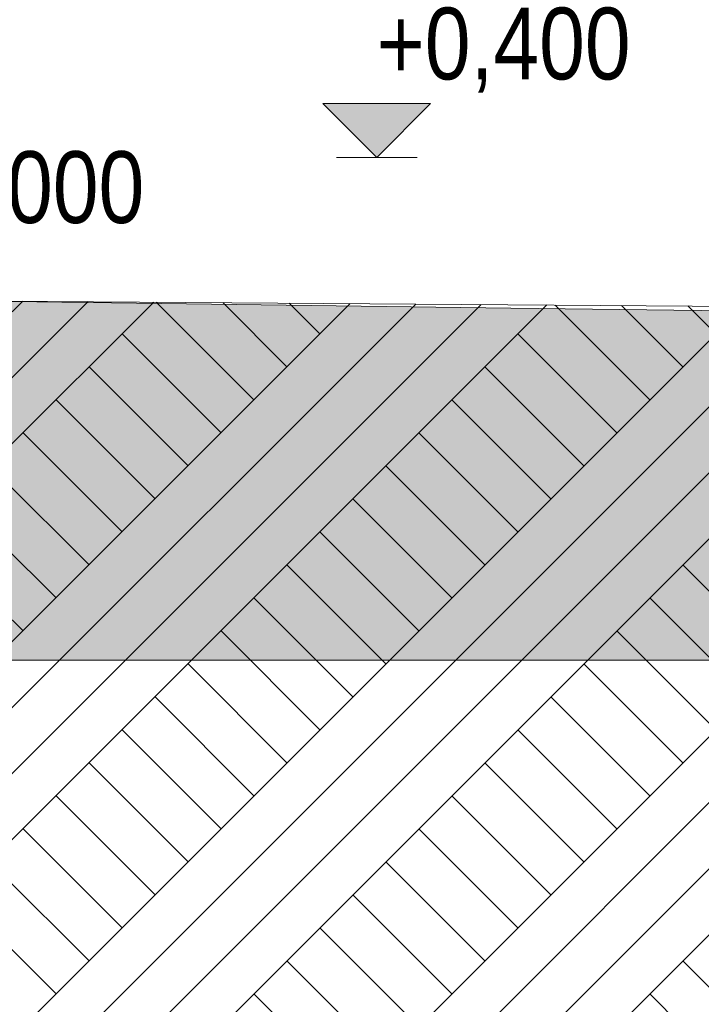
# Model space of a CAD drawing. Header units: millimetres. Extents: x -3848 to 115417, y -22918 to 12824.
# Tile 45 of 52: x 65996 to 67895, y -19877 to -17135. Entities that reach past the tile are written whole.
import ezdxf

# ---------------------------------------------------------------- set-up
doc = ezdxf.new("R2010")
doc.units = ezdxf.units.MM
doc.header["$MEASUREMENT"] = 0
doc.linetypes.add('Wipeout_Contour', pattern=[1000, 0, -1000])
for name, color, linetype, lineweight in [('_2D maapind_Pen_No__101', 252, 'Continuous', 13), ('_2D mõõdud_Pen_No__101', 252, 'Continuous', 13), ('New_1132_Parkimisalade katted_Pen_No__53', 54, 'Continuous', 25)]:
    doc.layers.add(name, color=color, linetype=linetype, lineweight=lineweight)
for name, color, linetype, lineweight, true_color in [('_2D maapind_Pen_No__102', 7, 'Continuous', 13, 0xcccccc), ('New_1132_Parkimisalade katted_Pen_No__180', 7, 'Continuous', 15, 0xd6cda7), ('New_1132_Parkimisalade katted_Pen_No__93', 7, 'Continuous', 13, 0xa2a233)]:
    doc.layers.add(name, color=color, linetype=linetype, lineweight=lineweight, true_color=true_color)
doc.layers.add('_2D mõõdud', color=7, linetype='Continuous')
doc.layers.add('New_1132_Parkimisalade katted', color=7, linetype='Continuous')
doc.styles.add('GENERATED_STYLE_2', font='txt')

# ---------------------------------------------------------------- blocks, each defined once
blk = doc.blocks.new('Section Element_772_2', base_point=(-4225, -17918.5))
at = {"layer": 'New_1132_Parkimisalade katted_Pen_No__53', "color": 54, "linetype": 'Continuous', "lineweight": 25}
for p, q in [((68730.5, -17952.1), (68730.5, -17952.2)), ((68730.5, -17952.2), (68730.5, -17978.3))]:
    blk.add_line(p, q, dxfattribs=at)
at = {"layer": 'New_1132_Parkimisalade katted_Pen_No__93', "color": 55, "linetype": 'Continuous', "lineweight": 13, "true_color": 0xa2a233}
blk.add_line((68730.5, -17952.1), (68730.5, -18918.5), dxfattribs=at)
at = {"layer": 'New_1132_Parkimisalade katted_Pen_No__93', "color": 55, "linetype": 'Continuous', "lineweight": 13, "true_color": 0xa2a233, "flags": 128}
blk.add_lwpolyline([(65902.9, -17918.5), (67364.6, -17938.7), (68425.1, -17951.4), (68479.7, -17952.1), (68730.5, -17952.1)], dxfattribs=at)
at = {"color": 254, "linetype": 'Wipeout_Contour', "lineweight": 0, "ltscale": 274063.870256}
blk.add_wipeout([(65901.3, -18918.5), (65902.9, -18918.5), (65902.9, -18568.5), (65901.3, -18568.5)], dxfattribs=at).dxf.layer = 'New_1132_Parkimisalade katted'
at = {"layer": 'New_1132_Parkimisalade katted_Pen_No__180', "linetype": 'Continuous', "lineweight": 0, "true_color": 0x353329}
blk.add_hatch(color=250, dxfattribs=at).paths.add_polyline_path([(68730.5, -18918.5), (68730.5, -17952.1), (68479.7, -17952.1), (68425.1, -17951.4), (67364.6, -17938.7), (65902.9, -17918.5), (65902.9, -18918.5)])
at = {"layer": 'New_1132_Parkimisalade katted_Pen_No__53', "color": 54, "linetype": 'Continuous', "lineweight": 25}
blk.add_line((65901.3, -18918.5), (65902.9, -18918.5), dxfattribs=at)
at = {"layer": 'New_1132_Parkimisalade katted_Pen_No__93', "color": 55, "linetype": 'Continuous', "lineweight": 13, "true_color": 0xa2a233}
for p in [(65902.9, -17918.5), (68730.5, -18918.5)]:
    blk.add_line(p, (65902.9, -18918.5), dxfattribs=at)
blk = doc.blocks.new('Dimension_16_2', base_point=(65616.3, -17918.5))
at = {"layer": '_2D mõõdud_Pen_No__101', "linetype": 'Continuous', "lineweight": 13}
blk.add_hatch(color=252, dxfattribs=at).paths.add_polyline_path([(65616.3, -17918.5), (65766.3, -17768.5), (65466.3, -17768.5)])
at = {"layer": '_2D mõõdud_Pen_No__101', "color": 252, "linetype": 'Continuous', "lineweight": 13}
for p, q in [((65616.3, -17918.5), (65466.3, -17768.5)), ((65466.3, -17768.5), (65766.3, -17768.5)), ((65766.3, -17768.5), (65616.3, -17918.5)), ((65616.3, -17918.5), (65503.8, -17918.5)), ((65616.3, -17918.5), (65728.8, -17918.5))]:
    blk.add_line(p, q, dxfattribs=at)
at = {"layer": '_2D mõõdud_Pen_No__101', "color": 252, "lineweight": 13, "insert": (65616.3, -17738.5), "char_height": 200, "attachment_point": 7, "style": 'GENERATED_STYLE_2'}
blk.add_mtext('\\A1;{\\pql;\\fSwis721 Cn BT|b0|i0|c0|p34;±0,000}', dxfattribs=at)
blk = doc.blocks.new('Dimension_18_2', base_point=(66990.8, -17518.5))
at = {"layer": '_2D mõõdud_Pen_No__101', "linetype": 'Continuous', "lineweight": 13}
blk.add_hatch(color=252, dxfattribs=at).paths.add_polyline_path([(66990.8, -17518.5), (67140.8, -17368.5), (66840.8, -17368.5)])
at = {"layer": '_2D mõõdud_Pen_No__101', "color": 252, "linetype": 'Continuous', "lineweight": 13}
for p, q in [((66990.8, -17518.5), (66840.8, -17368.5)), ((66840.8, -17368.5), (67140.8, -17368.5)), ((67140.8, -17368.5), (66990.8, -17518.5)), ((66990.8, -17518.5), (66878.3, -17518.5)), ((66990.8, -17518.5), (67103.3, -17518.5))]:
    blk.add_line(p, q, dxfattribs=at)
at = {"layer": '_2D mõõdud_Pen_No__101', "color": 252, "lineweight": 13, "insert": (66990.8, -17338.5), "char_height": 200, "attachment_point": 7, "style": 'GENERATED_STYLE_2'}
blk.add_mtext('\\A1;{\\pql;\\fSwis721 Cn BT|b0|i0|c0|p34;+0,400}', dxfattribs=at)

msp = doc.modelspace()

# ---------------------------------------------------------------- block references
at = {"layer": '_2D mõõdud', "color": 252, "linetype": 'Continuous', "lineweight": 13}
msp.add_blockref('Dimension_18_2', (66990.8, -17518.5), dxfattribs=at)
at = {"layer": 'New_1132_Parkimisalade katted', "lineweight": 0}
msp.add_blockref('Section Element_772_2', (-4225, -17918.5), dxfattribs=at)

# ---------------------------------------------------------------- next in the draw order: hatches: boundary and pattern name
at = {"layer": '_2D maapind_Pen_No__102', "linetype": 'Continuous', "lineweight": 13, "true_color": 0xcccccc}
h = msp.add_hatch(dxfattribs=at)
h.set_pattern_fill('Earth_0002', color=254, style=0, pattern_type=2)
h.set_pattern_definition([(45, (-4225, -17918.5), (-275.7716, 275.7716), []), (45, (-4316.9, -17826.56), (-551.543, 551.543), []), (45, (-4408.8, -17734.6), (-551.543, 551.543), []), (135, (-4500.76, -17642.71), (91.92388, 91.92388), [390, -390])])
h.paths.add_polyline_path([(54781.5, -20622.5), (54781.5, -19518.5), (65945.6, -19518.5), (65945.6, -17918.5), (68895.7, -17939.9), (74558.3, -18123.1), (74558.3, -20622.5)])

# ---------------------------------------------------------------- next in the draw order: linework, layer by layer
at = {"layer": '_2D maapind_Pen_No__101', "color": 252, "linetype": 'Continuous', "lineweight": 13, "flags": 128}
msp.add_lwpolyline([(54781.5, -20622.5), (54781.5, -19518.5), (65945.6, -19518.5), (65945.6, -17918.5), (68895.7, -17939.9), (74558.3, -18123.1), (74558.3, -20622.5)], close=True, dxfattribs=at)

# ---------------------------------------------------------------- next in the draw order: block references
at = {"layer": '_2D mõõdud', "color": 252, "linetype": 'Continuous', "lineweight": 13}
msp.add_blockref('Dimension_16_2', (65616.3, -17918.5), dxfattribs=at)

doc.saveas('drawing.dxf')
